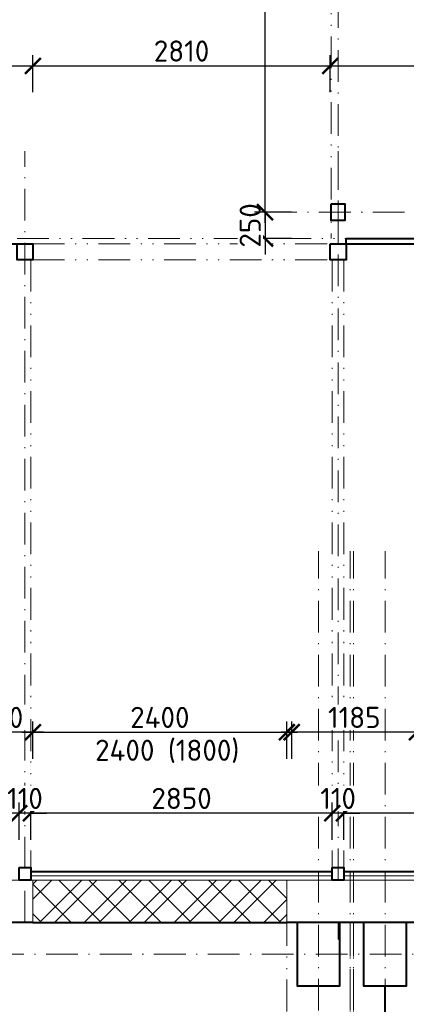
# Model space of a CAD drawing. Header units: metres. Extents: x -115250 to 1551995, y -140807 to 374743.
# Tile 67 of 205: x 81822 to 85477, y 72686 to 81988. Entities that reach past the tile are written whole.
import ezdxf

# ---------------------------------------------------------------- set-up
doc = ezdxf.new("R2010")
doc.units = ezdxf.units.M
doc.header["$LTSCALE"] = 100
doc.header["$PDMODE"] = 3
doc.header["$PDSIZE"] = 150
doc.linetypes.add('0102aČERCHOVANÁ', pattern=[5.1, 3, -1, 0.1, -1])
doc.linetypes.add('0103aDVOJČERCHOVANÁ', pattern=[6.2, 3, -1, 0.1, -1, 0.1, -1])
doc.layers.get('Defpoints').update_dxf_attribs({"lineweight": 9})
for name, color, linetype, lineweight in [('010-izolace EPS', 12, '0109IZOLACEEPS', 9), ('010-kota', 3, 'Continuous', 9), ('010-popis', 16, 'Continuous', 9), ('010-tenka', 10, 'Continuous', 15), ('010-tlusta', 10, 'Continuous', 40), ('910-osa', 8, '0102aČERCHOVANÁ', 9), ('910-tenka', 4, 'Continuous', 15), ('910-tenka nad', 4, '0103aDVOJČERCHOVANÁ', 15), ('910-tlusta', 6, 'Continuous', 40)]:
    doc.layers.add(name, color=color, linetype=linetype, lineweight=lineweight)
doc.styles.add('ISOCPEUR', font='isocpeur.ttf')
doc.linetypes.add('0109IZOLACEEPS', pattern='A,1e-05,[2,atsunami.shx,S=0.4871,R=0,X=0,Y=0],-0.9742,[2,atsunami.shx,S=0.4871,R=180,X=0,Y=0],-1e-05', length=0.97422)
doc.dimstyles.new('TSUNAMI_100', dxfattribs={"dimscale": 100, "dimtxt": 2, "dimasz": 1.5, "dimexe": 1, "dimexo": 2, "dimgap": 0.4, "dimtad": 1, "dimdec": 0, "dimrnd": 5, "dimzin": 0, "dimtxsty": 'ISOCPEUR', "dimblk1": 'ARCHTICK', "dimblk2": 'ARCHTICK', "dimsah": 1, "dimcen": 0.09, "dimdle": 1, "dimclrd": 256, "dimclre": 256, "dimclrt": 256, "dimadec": 0, "dimazin": 0, "dimtfac": 1, "dimtdec": 0, "dimtix": 1, "dimtmove": 1, "dimatfit": 3, "dimfxlon": 1, "dimtfill": 1, "dimtolj": 1, "dimtzin": 0, "dimarcsym": 0})

# ---------------------------------------------------------------- blocks, each defined once
blk = doc.blocks.new('_ARCHTICK')
at = {"color": 0, "linetype": 'ByBlock', "const_width": 0.15}
blk.add_lwpolyline([(-0.5, -0.5), (0.5, 0.5)], dxfattribs=at)
blk = doc.blocks.new('*D520')
at = {"layer": '010-kota', "lineweight": -2, "transparency": 16777216}
for p, q in [((84141.2, 80169.3), (84141.2, 80319.3)), ((84391.2, 80169.3), (84041.2, 80169.3)), ((84141.2, 80169.3), (84141.2, 79919.3)), ((84391.2, 79919.3), (84041.2, 79919.3)), ((84141.2, 79919.3), (84141.2, 79769.3))]:
    blk.add_line(p, q, dxfattribs=at)
at = {"layer": 'Defpoints', "color": 0, "transparency": 16777216}
for p in [(84767.1, 80169.3), (84767.1, 79919.3)]:
    blk.add_point(p, dxfattribs=at)
at = {"layer": '010-kota', "lineweight": -2, "transparency": 16777216, "xscale": 150, "yscale": 150, "zscale": 150}
for p, rotation in [((84141.2, 80169.3), 270), ((84141.2, 79919.3), 90)]:
    blk.add_blockref('_ARCHTICK', p, dxfattribs=dict(at, rotation=rotation))
at = {"layer": '010-kota', "transparency": 16777216, "insert": (84001.2, 80044.3), "char_height": 200, "attachment_point": 5, "rotation": 90, "style": 'ISOCPEUR', "bg_fill": 3, "box_fill_scale": 1.1, "bg_fill_color": 256, "bg_fill_true_color": 13158600, "bg_fill_transparency": 0}
blk.add_mtext('\\A1;250', dxfattribs=at)
at = {"layer": 'Defpoints', "color": 0, "transparency": 16777216}
blk.add_point((84141.2, 79919.3), dxfattribs=at)
blk = doc.blocks.new('*D521')
at = {"layer": '010-kota', "lineweight": -2, "transparency": 16777216}
for p, q in [((84141.2, 80069.3), (84141.2, 86969.3)), ((84391.2, 86869.3), (84041.2, 86869.3)), ((84391.2, 80169.3), (84041.2, 80169.3))]:
    blk.add_line(p, q, dxfattribs=at)
at = {"layer": 'Defpoints', "color": 0, "transparency": 16777216}
for p in [(84141.2, 86869.3), (84832.1, 86869.3), (84832.1, 80169.3)]:
    blk.add_point(p, dxfattribs=at)
at = {"layer": '010-kota', "lineweight": -2, "transparency": 16777216, "xscale": 150, "yscale": 150, "zscale": 150}
for p, rotation in [((84141.2, 86869.3), 90), ((84141.2, 80169.3), 270)]:
    blk.add_blockref('_ARCHTICK', p, dxfattribs=dict(at, rotation=rotation))
at = {"layer": '010-kota', "transparency": 16777216, "insert": (84001.2, 83519.3), "char_height": 200, "attachment_point": 5, "rotation": 90, "style": 'ISOCPEUR', "bg_fill": 3, "box_fill_scale": 1.1, "bg_fill_color": 256, "bg_fill_true_color": 13158600, "bg_fill_transparency": 0}
blk.add_mtext('\\A1;6700', dxfattribs=at)
blk = doc.blocks.new('*D529')
at = {"layer": '010-kota', "lineweight": -2, "transparency": 16777216}
for p, q in [((89920.2, 79819.3), (89920.2, 96019.3)), ((89670.2, 95919.3), (90020.2, 95919.3)), ((90170.2, 79919.3), (89820.2, 79919.3))]:
    blk.add_line(p, q, dxfattribs=at)
at = {"layer": 'Defpoints', "color": 0, "transparency": 16777216}
for p in [(84767.1, 95919.3), (89920.2, 95919.3), (90956.7, 79919.3)]:
    blk.add_point(p, dxfattribs=at)
at = {"layer": '010-kota', "lineweight": -2, "transparency": 16777216, "xscale": 150, "yscale": 150, "zscale": 150}
for p, rotation in [((89920.2, 95919.3), 90), ((89920.2, 79919.3), 270)]:
    blk.add_blockref('_ARCHTICK', p, dxfattribs=dict(at, rotation=rotation))
at = {"layer": '010-kota', "transparency": 16777216, "insert": (89780.2, 87919.3), "char_height": 200, "attachment_point": 5, "rotation": 90, "style": 'ISOCPEUR', "bg_fill": 3, "box_fill_scale": 1.1, "bg_fill_color": 256, "bg_fill_true_color": 13158600, "bg_fill_transparency": 0}
blk.add_mtext('\\A1;16000', dxfattribs=at)
blk = doc.blocks.new('*D698')
at = {"layer": '010-kota', "lineweight": -2, "transparency": 16777216}
for p, q in [((53872, 81301.6), (53872, 81651.6)), ((81947.1, 81301.6), (81947.1, 81651.6)), ((53772, 81551.6), (82047.1, 81551.6))]:
    blk.add_line(p, q, dxfattribs=at)
at = {"layer": 'Defpoints', "color": 0, "transparency": 16777216}
for p in [(81947.1, 81551.6), (53872, 79869.3), (81947.1, 79869.3)]:
    blk.add_point(p, dxfattribs=at)
at = {"layer": '010-kota', "lineweight": -2, "transparency": 16777216, "xscale": 150, "yscale": 150, "zscale": 150, "rotation": 180}
blk.add_blockref('_ARCHTICK', (53872, 81551.6), dxfattribs=at)
at = {"layer": '010-kota', "lineweight": -2, "transparency": 16777216, "xscale": 150, "yscale": 150, "zscale": 150}
blk.add_blockref('_ARCHTICK', (81947.1, 81551.6), dxfattribs=at)
at = {"layer": '010-kota', "transparency": 16777216, "insert": (67909.6, 81691.6), "char_height": 200, "attachment_point": 5, "style": 'ISOCPEUR', "bg_fill": 3, "box_fill_scale": 1.1, "bg_fill_color": 256, "bg_fill_true_color": 13158600, "bg_fill_transparency": 0}
blk.add_mtext('\\A1;28075', dxfattribs=at)
blk = doc.blocks.new('*D699')
at = {"layer": '010-kota', "lineweight": -2, "transparency": 16777216}
for p, q in [((81947.1, 81301.6), (81947.1, 81651.6)), ((84757.1, 81301.6), (84757.1, 81651.6)), ((81847.1, 81551.6), (84857.1, 81551.6))]:
    blk.add_line(p, q, dxfattribs=at)
at = {"layer": 'Defpoints', "color": 0, "transparency": 16777216}
for p in [(84757.1, 81551.6), (81947.1, 79869.3), (84757.1, 79869.3)]:
    blk.add_point(p, dxfattribs=at)
at = {"layer": '010-kota', "lineweight": -2, "transparency": 16777216, "xscale": 150, "yscale": 150, "zscale": 150, "rotation": 180}
blk.add_blockref('_ARCHTICK', (81947.1, 81551.6), dxfattribs=at)
at = {"layer": '010-kota', "lineweight": -2, "transparency": 16777216, "xscale": 150, "yscale": 150, "zscale": 150}
blk.add_blockref('_ARCHTICK', (84757.1, 81551.6), dxfattribs=at)
at = {"layer": '010-kota', "transparency": 16777216, "insert": (83352.1, 81691.6), "char_height": 200, "attachment_point": 5, "style": 'ISOCPEUR', "bg_fill": 3, "box_fill_scale": 1.1, "bg_fill_color": 256, "bg_fill_true_color": 13158600, "bg_fill_transparency": 0}
blk.add_mtext('\\A1;2810', dxfattribs=at)
blk = doc.blocks.new('*D700')
at = {"layer": '010-kota', "lineweight": -2, "transparency": 16777216}
for p, q in [((84757.1, 81301.6), (84757.1, 81651.6)), ((91236.7, 81301.6), (91236.7, 81651.6)), ((84657.1, 81551.6), (91336.7, 81551.6))]:
    blk.add_line(p, q, dxfattribs=at)
at = {"layer": 'Defpoints', "color": 0, "transparency": 16777216}
for p in [(91236.7, 81551.6), (84757.1, 79869.3), (91236.7, 79869.3)]:
    blk.add_point(p, dxfattribs=at)
at = {"layer": '010-kota', "lineweight": -2, "transparency": 16777216, "xscale": 150, "yscale": 150, "zscale": 150, "rotation": 180}
blk.add_blockref('_ARCHTICK', (84757.1, 81551.6), dxfattribs=at)
at = {"layer": '010-kota', "lineweight": -2, "transparency": 16777216, "xscale": 150, "yscale": 150, "zscale": 150}
blk.add_blockref('_ARCHTICK', (91236.7, 81551.6), dxfattribs=at)
at = {"layer": '010-kota', "transparency": 16777216, "insert": (87996.9, 81691.6), "char_height": 200, "attachment_point": 5, "style": 'ISOCPEUR', "bg_fill": 3, "box_fill_scale": 1.1, "bg_fill_color": 256, "bg_fill_true_color": 13158600, "bg_fill_transparency": 0}
blk.add_mtext('\\A1;6480', dxfattribs=at)
blk = doc.blocks.new('*D703')
at = {"layer": '010-kota', "lineweight": -2, "transparency": 16777216}
for p, q in [((32976.7, 82684.1), (32976.7, 83034.1)), ((94196.7, 82684.1), (94196.7, 83034.1)), ((94296.7, 82934.1), (32876.7, 82934.1))]:
    blk.add_line(p, q, dxfattribs=at)
at = {"layer": 'Defpoints', "color": 0, "transparency": 16777216}
for p in [(32976.7, 82934.1), (32976.7, 79919.3), (94196.7, 79919.3)]:
    blk.add_point(p, dxfattribs=at)
at = {"layer": '010-kota', "lineweight": -2, "transparency": 16777216, "xscale": 150, "yscale": 150, "zscale": 150, "rotation": 180}
blk.add_blockref('_ARCHTICK', (32976.7, 82934.1), dxfattribs=at)
at = {"layer": '010-kota', "lineweight": -2, "transparency": 16777216, "xscale": 150, "yscale": 150, "zscale": 150}
blk.add_blockref('_ARCHTICK', (94196.7, 82934.1), dxfattribs=at)
at = {"layer": '010-kota', "transparency": 16777216, "insert": (63586.7, 83074.1), "char_height": 200, "attachment_point": 5, "style": 'ISOCPEUR', "bg_fill": 3, "box_fill_scale": 1.1, "bg_fill_color": 256, "bg_fill_true_color": 13158600, "bg_fill_transparency": 0}
blk.add_mtext('\\A1;61220', dxfattribs=at)
blk = doc.blocks.new('*D722')
at = {"layer": '010-kota', "lineweight": -2, "transparency": 16777216}
for p, q in [((81947, 75006.7), (81947, 75356.7)), ((84347, 75006.7), (84347, 75356.7)), ((81847, 75256.7), (84447, 75256.7))]:
    blk.add_line(p, q, dxfattribs=at)
at = {"layer": 'Defpoints', "color": 0, "transparency": 16777216}
for p in [(84347, 75256.7), (81947, 73859.3), (84347, 73859.3)]:
    blk.add_point(p, dxfattribs=at)
at = {"layer": '010-kota', "lineweight": -2, "transparency": 16777216, "xscale": 150, "yscale": 150, "zscale": 150, "rotation": 180}
blk.add_blockref('_ARCHTICK', (81947, 75256.7), dxfattribs=at)
at = {"layer": '010-kota', "lineweight": -2, "transparency": 16777216, "xscale": 150, "yscale": 150, "zscale": 150}
blk.add_blockref('_ARCHTICK', (84347, 75256.7), dxfattribs=at)
at = {"layer": '010-kota', "transparency": 16777216, "insert": (83147, 75396.7), "char_height": 200, "attachment_point": 5, "style": 'ISOCPEUR', "bg_fill": 3, "box_fill_scale": 1.1, "bg_fill_color": 256, "bg_fill_true_color": 13158600, "bg_fill_transparency": 0}
blk.add_mtext('\\A1;2400', dxfattribs=at)
blk = doc.blocks.new('*D723')
at = {"layer": '010-kota', "lineweight": -2, "transparency": 16777216}
for p, q in [((81947, 75006.7), (81947, 75356.7)), ((84347, 75006.7), (84347, 75356.7)), ((81847, 75256.7), (84447, 75256.7))]:
    blk.add_line(p, q, dxfattribs=at)
at = {"layer": 'Defpoints', "color": 0, "transparency": 16777216}
for p in [(84347, 75256.7), (81947, 73859.3), (84347, 73859.3)]:
    blk.add_point(p, dxfattribs=at)
at = {"layer": '010-kota', "lineweight": -2, "transparency": 16777216, "xscale": 150, "yscale": 150, "zscale": 150, "rotation": 180}
blk.add_blockref('_ARCHTICK', (81947, 75256.7), dxfattribs=at)
at = {"layer": '010-kota', "lineweight": -2, "transparency": 16777216, "xscale": 150, "yscale": 150, "zscale": 150}
blk.add_blockref('_ARCHTICK', (84347, 75256.7), dxfattribs=at)
at = {"layer": '010-kota', "transparency": 16777216, "insert": (83216.5, 75076.4), "char_height": 200, "attachment_point": 5, "style": 'ISOCPEUR', "bg_fill": 3, "box_fill_scale": 1.1, "bg_fill_color": 256, "bg_fill_true_color": 13158600, "bg_fill_transparency": 0}
blk.add_mtext('\\A1;2400 (1800)', dxfattribs=at)
blk = doc.blocks.new('*D731')
at = {"layer": '010-kota', "lineweight": -2, "transparency": 16777216}
for p, q in [((84393.3, 75006.7), (84393.3, 75356.7)), ((85577, 75006.7), (85577, 75356.7)), ((85677, 75256.7), (84293.3, 75256.7))]:
    blk.add_line(p, q, dxfattribs=at)
at = {"layer": 'Defpoints', "color": 0, "transparency": 16777216}
for p in [(84393.3, 75256.7), (84393.3, 73859.3), (85577, 73859.3)]:
    blk.add_point(p, dxfattribs=at)
at = {"layer": '010-kota', "lineweight": -2, "transparency": 16777216, "xscale": 150, "yscale": 150, "zscale": 150, "rotation": 180}
blk.add_blockref('_ARCHTICK', (84393.3, 75256.7), dxfattribs=at)
at = {"layer": '010-kota', "lineweight": -2, "transparency": 16777216, "xscale": 150, "yscale": 150, "zscale": 150}
blk.add_blockref('_ARCHTICK', (85577, 75256.7), dxfattribs=at)
at = {"layer": '010-kota', "transparency": 16777216, "insert": (84985.1, 75396.7), "char_height": 200, "attachment_point": 5, "style": 'ISOCPEUR', "bg_fill": 3, "box_fill_scale": 1.1, "bg_fill_color": 256, "bg_fill_true_color": 13158600, "bg_fill_transparency": 0}
blk.add_mtext('\\A1;1185', dxfattribs=at)
blk = doc.blocks.new('*D732')
at = {"layer": '010-kota', "lineweight": -2, "transparency": 16777216}
for p, q in [((81347, 75006.7), (81347, 75356.7)), ((81947, 75006.7), (81947, 75356.7)), ((82047, 75256.7), (81247, 75256.7))]:
    blk.add_line(p, q, dxfattribs=at)
at = {"layer": 'Defpoints', "color": 0, "transparency": 16777216}
for p in [(81347, 75256.7), (81347, 73859.3), (81947, 73859.3)]:
    blk.add_point(p, dxfattribs=at)
at = {"layer": '010-kota', "lineweight": -2, "transparency": 16777216, "xscale": 150, "yscale": 150, "zscale": 150, "rotation": 180}
blk.add_blockref('_ARCHTICK', (81347, 75256.7), dxfattribs=at)
at = {"layer": '010-kota', "lineweight": -2, "transparency": 16777216, "xscale": 150, "yscale": 150, "zscale": 150}
blk.add_blockref('_ARCHTICK', (81947, 75256.7), dxfattribs=at)
at = {"layer": '010-kota', "transparency": 16777216, "insert": (81647, 75396.7), "char_height": 200, "attachment_point": 5, "style": 'ISOCPEUR', "bg_fill": 3, "box_fill_scale": 1.1, "bg_fill_color": 256, "bg_fill_true_color": 13158600, "bg_fill_transparency": 0}
blk.add_mtext('\\A1;600', dxfattribs=at)
blk = doc.blocks.new('*D808')
at = {"layer": '010-kota', "lineweight": -2, "transparency": 16777216}
for p, q in [((84887.1, 74241.4), (84887.1, 74591.4)), ((91036.7, 74241.4), (91036.7, 74591.4)), ((91136.7, 74491.4), (84787.1, 74491.4))]:
    blk.add_line(p, q, dxfattribs=at)
at = {"layer": 'Defpoints', "color": 0, "transparency": 16777216}
for p in [(84887.1, 74491.4), (84887.1, 73939.3), (91036.7, 73939.3)]:
    blk.add_point(p, dxfattribs=at)
at = {"layer": '010-kota', "lineweight": -2, "transparency": 16777216, "xscale": 150, "yscale": 150, "zscale": 150, "rotation": 180}
blk.add_blockref('_ARCHTICK', (84887.1, 74491.4), dxfattribs=at)
at = {"layer": '010-kota', "lineweight": -2, "transparency": 16777216, "xscale": 150, "yscale": 150, "zscale": 150}
blk.add_blockref('_ARCHTICK', (91036.7, 74491.4), dxfattribs=at)
at = {"layer": '010-kota', "transparency": 16777216, "insert": (87961.9, 74631.4), "char_height": 200, "attachment_point": 5, "style": 'ISOCPEUR', "bg_fill": 3, "box_fill_scale": 1.1, "bg_fill_color": 256, "bg_fill_true_color": 13158600, "bg_fill_transparency": 0}
blk.add_mtext('\\A1;6150', dxfattribs=at)
blk = doc.blocks.new('*D809')
at = {"layer": '010-kota', "lineweight": -2, "transparency": 16777216}
for p, q in [((84777.1, 74241.4), (84777.1, 74591.4)), ((84887.1, 74241.4), (84887.1, 74591.4)), ((84777.1, 74491.4), (84627.1, 74491.4)), ((84887.1, 74491.4), (84777.1, 74491.4)), ((84887.1, 74491.4), (85037.1, 74491.4))]:
    blk.add_line(p, q, dxfattribs=at)
at = {"layer": 'Defpoints', "color": 0, "transparency": 16777216}
for p in [(84777.1, 73979.3), (84887.1, 73939.3)]:
    blk.add_point(p, dxfattribs=at)
at = {"layer": '010-kota', "lineweight": -2, "transparency": 16777216, "xscale": 150, "yscale": 150, "zscale": 150}
blk.add_blockref('_ARCHTICK', (84777.1, 74491.4), dxfattribs=at)
at = {"layer": '010-kota', "lineweight": -2, "transparency": 16777216, "xscale": 150, "yscale": 150, "zscale": 150, "rotation": 180}
blk.add_blockref('_ARCHTICK', (84887.1, 74491.4), dxfattribs=at)
at = {"layer": '010-kota', "transparency": 16777216, "insert": (84832.1, 74631.4), "char_height": 200, "attachment_point": 5, "style": 'ISOCPEUR', "bg_fill": 3, "box_fill_scale": 1.1, "bg_fill_color": 256, "bg_fill_true_color": 13158600, "bg_fill_transparency": 0}
blk.add_mtext('\\A1;110', dxfattribs=at)
at = {"layer": 'Defpoints', "color": 0, "transparency": 16777216}
blk.add_point((84777.1, 74491.4), dxfattribs=at)
blk = doc.blocks.new('*D810')
at = {"layer": '010-kota', "lineweight": -2, "transparency": 16777216}
for p, q in [((81927.1, 74241.4), (81927.1, 74591.4)), ((84777.1, 74241.4), (84777.1, 74591.4)), ((84877.1, 74491.4), (81827.1, 74491.4))]:
    blk.add_line(p, q, dxfattribs=at)
at = {"layer": 'Defpoints', "color": 0, "transparency": 16777216}
for p in [(81927.1, 74491.4), (81927.1, 73979.3), (84777.1, 73979.3)]:
    blk.add_point(p, dxfattribs=at)
at = {"layer": '010-kota', "lineweight": -2, "transparency": 16777216, "xscale": 150, "yscale": 150, "zscale": 150, "rotation": 180}
blk.add_blockref('_ARCHTICK', (81927.1, 74491.4), dxfattribs=at)
at = {"layer": '010-kota', "lineweight": -2, "transparency": 16777216, "xscale": 150, "yscale": 150, "zscale": 150}
blk.add_blockref('_ARCHTICK', (84777.1, 74491.4), dxfattribs=at)
at = {"layer": '010-kota', "transparency": 16777216, "insert": (83352.1, 74631.4), "char_height": 200, "attachment_point": 5, "style": 'ISOCPEUR', "bg_fill": 3, "box_fill_scale": 1.1, "bg_fill_color": 256, "bg_fill_true_color": 13158600, "bg_fill_transparency": 0}
blk.add_mtext('\\A1;2850', dxfattribs=at)
blk = doc.blocks.new('*D811')
at = {"layer": '010-kota', "lineweight": -2, "transparency": 16777216}
for p, q in [((81817.1, 74241.4), (81817.1, 74591.4)), ((81927.1, 74241.4), (81927.1, 74591.4)), ((81817.1, 74491.4), (81667.1, 74491.4)), ((81927.1, 74491.4), (81817.1, 74491.4)), ((81927.1, 74491.4), (82077.1, 74491.4))]:
    blk.add_line(p, q, dxfattribs=at)
at = {"layer": 'Defpoints', "color": 0, "transparency": 16777216}
for p in [(81817.1, 73979.3), (81927.1, 73979.3)]:
    blk.add_point(p, dxfattribs=at)
at = {"layer": '010-kota', "lineweight": -2, "transparency": 16777216, "xscale": 150, "yscale": 150, "zscale": 150}
blk.add_blockref('_ARCHTICK', (81817.1, 74491.4), dxfattribs=at)
at = {"layer": '010-kota', "lineweight": -2, "transparency": 16777216, "xscale": 150, "yscale": 150, "zscale": 150, "rotation": 180}
blk.add_blockref('_ARCHTICK', (81927.1, 74491.4), dxfattribs=at)
at = {"layer": '010-kota', "transparency": 16777216, "insert": (81872.1, 74631.4), "char_height": 200, "attachment_point": 5, "style": 'ISOCPEUR', "bg_fill": 3, "box_fill_scale": 1.1, "bg_fill_color": 256, "bg_fill_true_color": 13158600, "bg_fill_transparency": 0}
blk.add_mtext('\\A1;110', dxfattribs=at)
at = {"layer": 'Defpoints', "color": 0, "transparency": 16777216}
blk.add_point((81817.1, 74491.4), dxfattribs=at)
blk = doc.blocks.new('*D812')
at = {"layer": '010-kota', "lineweight": -2, "transparency": 16777216}
for p, q in [((78701.7, 74241.4), (78701.7, 74591.4)), ((81817.1, 74241.4), (81817.1, 74591.4)), ((81917.1, 74491.4), (78601.7, 74491.4))]:
    blk.add_line(p, q, dxfattribs=at)
at = {"layer": 'Defpoints', "color": 0, "transparency": 16777216}
for p in [(78701.7, 74491.4), (78701.7, 73979.3), (81817.1, 73979.3)]:
    blk.add_point(p, dxfattribs=at)
at = {"layer": '010-kota', "lineweight": -2, "transparency": 16777216, "xscale": 150, "yscale": 150, "zscale": 150, "rotation": 180}
blk.add_blockref('_ARCHTICK', (78701.7, 74491.4), dxfattribs=at)
at = {"layer": '010-kota', "lineweight": -2, "transparency": 16777216, "xscale": 150, "yscale": 150, "zscale": 150}
blk.add_blockref('_ARCHTICK', (81817.1, 74491.4), dxfattribs=at)
at = {"layer": '010-kota', "transparency": 16777216, "insert": (80259.4, 74631.4), "char_height": 200, "attachment_point": 5, "style": 'ISOCPEUR', "bg_fill": 3, "box_fill_scale": 1.1, "bg_fill_color": 256, "bg_fill_true_color": 13158600, "bg_fill_transparency": 0}
blk.add_mtext('\\A1;3115', dxfattribs=at)

msp = doc.modelspace()

# ---------------------------------------------------------------- linework, layer by layer
at = {"layer": '010-tlusta'}
msp.add_line((81947, 73459.3), (84347, 73459.3), dxfattribs=at)
at = {"layer": '910-osa'}
for p, q in [((84832.1, 79869.3), (84832.1, 96501.2)), ((81872.1, 73459.3), (81872.1, 80747.3)), ((84832.1, 73859.3), (84832.1, 80747.3)), ((84141.2, 80169.3), (95845.9, 80169.3)), ((84646.7, 55287.6), (84646.7, 76968.6)), ((84946.7, 55287.6), (84946.7, 76968.6)), ((84976.7, 55287.6), (84976.7, 76968.6)), ((85276.7, 55287.6), (85276.7, 76968.6)), ((84777.1, 73979.3), (84887.1, 73979.3)), ((84832.1, 73299.9), (84832.1, 73459.3)), ((40251.2, 73159.3), (114311.8, 73159.3))]:
    msp.add_line(p, q, dxfattribs=at)
at = {"layer": '910-tenka'}
for p, q in [((81947, 73859.3), (84347, 73859.3)), ((84347, 73459.3), (81947, 73459.3)), ((81947, 73459.3), (84347.2, 73459.3))]:
    msp.add_line(p, q, dxfattribs=at)
at = {"layer": '910-tenka nad', "linetype": '0103aDVOJČERCHOVANÁ'}
for p, q in [((84767.1, 86789.3), (84767.1, 79919.3)), ((81797.1, 79919.3), (84907.1, 79919.3)), ((81947.1, 79869.3), (84757.1, 79869.3)), ((81927.1, 79719.3), (81927.1, 73859.3)), ((81947.1, 79719.3), (84757.1, 79719.3)), ((84777.1, 79719.3), (84777.1, 73859.3)), ((84887.1, 79719.3), (84887.1, 73859.3)), ((84346.7, 58359.3), (84346.7, 73459.3)), ((84946.7, 58459.3), (84946.7, 73459.3)), ((84976.7, 58459.3), (84976.7, 73459.3))]:
    msp.add_line(p, q, dxfattribs=at)
at = {"layer": '910-tenka nad'}
msp.add_line((81947, 73459.3), (84347, 73459.3), dxfattribs=at)
at = {"layer": '910-tlusta'}
for p, q in [((84907.1, 79919.3), (91086.7, 79919.3)), ((84907.1, 79869.3), (84907.1, 79919.3)), ((54022, 79869.3), (81947.1, 79869.3)), ((84757.1, 79869.3), (91036.7, 79869.3)), ((81947, 73459.3), (81347, 73459.3)), ((81947, 73459.3), (81347, 73459.3)), ((85476.7, 73459.3), (84347, 73459.3)), ((85576.7, 73459.3), (84347, 73459.3)), ((85276.7, 70759.3), (85276.7, 72859.3))]:
    msp.add_line(p, q, dxfattribs=at)
for points in [[(84767.1, 80249.3), (84897.1, 80249.3), (84897.1, 80089.3), (84767.1, 80089.3)], [(81797.1, 79869.3), (81947.1, 79869.3), (81947.1, 79719.3), (81797.1, 79719.3)], [(84757.1, 79869.3), (84907.1, 79869.3), (84907.1, 79719.3), (84757.1, 79719.3)], [(81817.1, 73979.3), (81927.1, 73979.3), (81927.1, 73859.3), (81817.1, 73859.3)], [(84777.1, 73979.3), (84887.1, 73979.3), (84887.1, 73859.3), (84777.1, 73859.3)]]:
    msp.add_lwpolyline(points, close=True, dxfattribs=at)
for points in [[(84846.7, 73459.3), (84846.7, 72859.3), (84446.7, 72859.3), (84446.7, 73459.3)], [(85476.7, 73459.3), (85476.7, 72859.3), (85076.7, 72859.3), (85076.7, 73459.3)]]:
    msp.add_lwpolyline(points, dxfattribs=at)

# ---------------------------------------------------------------- next in the draw order: dimensions: what is measured, and where the dimension line sits
at = {"layer": '010-kota'}
for base, p1, p2, picture, middle in [((81947.1, 81551.6), (53872, 79869.3), (81947.1, 79869.3), '*D698', (67909.6, 81691.6)), ((84347, 75256.7), (81947, 73859.3), (84347, 73859.3), '*D722', (83147, 75396.7))]:
    dim = msp.add_linear_dim(base=base, p1=p1, p2=p2, dimstyle='TSUNAMI_100', dxfattribs=at)
    dim.commit()
    dim.dimension.update_dxf_attribs({"geometry": picture, "text_midpoint": middle})
dim = msp.add_linear_dim(base=(84141.2, 79919.3), p1=(84767.1, 80169.3), p2=(84767.1, 79919.3), angle=90, dimstyle='TSUNAMI_100', dxfattribs=at)
dim.commit()
dim.dimension.update_dxf_attribs({"geometry": '*D520', "text_midpoint": (84001.2, 80044.3)})

# ---------------------------------------------------------------- next in the draw order: dimensions: what is measured, and where the dimension line sits
dim = msp.add_linear_dim(base=(84141.2, 86869.3), p1=(84832.1, 80169.3), p2=(84832.1, 86869.3), angle=90, dimstyle='TSUNAMI_100', dxfattribs=at)
dim.commit()
dim.dimension.update_dxf_attribs({"geometry": '*D521', "text_midpoint": (84001.2, 83519.3)})
dim = msp.add_linear_dim(base=(84347, 75256.7), p1=(81947, 73859.3), p2=(84347, 73859.3), text='2400 (1800)', dimstyle='TSUNAMI_100', override={"dimtmove": 2}, dxfattribs=at)
dim.commit()
dim.dimension.update_dxf_attribs({"geometry": '*D723', "text_midpoint": (83216.5, 75076.4), "dimtype": 160})

# ---------------------------------------------------------------- next in the draw order: dimensions: what is measured, and where the dimension line sits
dim = msp.add_linear_dim(base=(89920.2, 95919.3), p1=(90956.7, 79919.3), p2=(84767.1, 95919.3), angle=90, dimstyle='TSUNAMI_100', dxfattribs=at)
dim.commit()
dim.dimension.update_dxf_attribs({"geometry": '*D529', "text_midpoint": (89780.2, 87919.3)})
for base, p1, p2, picture, middle in [((81347, 75256.7), (81947, 73859.3), (81347, 73859.3), '*D732', (81647, 75396.7)), ((84393.3, 75256.7), (85577, 73859.3), (84393.3, 73859.3), '*D731', (84985.1, 75396.7))]:
    dim = msp.add_linear_dim(base=base, p1=p1, p2=p2, dimstyle='TSUNAMI_100', dxfattribs=at)
    dim.commit()
    dim.dimension.update_dxf_attribs({"geometry": picture, "text_midpoint": middle})

# ---------------------------------------------------------------- next in the draw order: hatches: boundary and pattern name
at = {"layer": '010-popis', "transparency": 33554687}
h = msp.add_hatch(dxfattribs=at)
h.set_pattern_fill('ZDIVO-STR_PEV', color=256, scale=100)
h.set_pattern_definition([(45, (-6299.7, 1e-11), (-212.132, 212.132), []), (45, (-6158.28, 1e-11), (-212.132, 212.132), []), (135, (-6299.7, 1e-11), (-141.42136, -141.42136), [])])
h.paths.add_polyline_path([(81947, 73859.3), (84347, 73859.3), (84347, 73459.3), (81947, 73459.3)])

# ---------------------------------------------------------------- next in the draw order: linework, layer by layer
at = {"layer": '010-izolace EPS', "ltscale": 0.8}
for p, q in [((84777.1, 73899.3), (81927.1, 73899.3)), ((91036.7, 73899.3), (84887.1, 73899.3))]:
    msp.add_line(p, q, dxfattribs=at)
at = {"layer": '010-tenka'}
msp.add_line((81947, 73859.3), (84347, 73859.3), dxfattribs=at)
at = {"layer": '010-tlusta'}
for p, q in [((84777.1, 73939.3), (81927.1, 73939.3)), ((91036.7, 73939.3), (84887.1, 73939.3))]:
    msp.add_line(p, q, dxfattribs=at)
at = {"layer": '910-tenka'}
for p, q in [((81347, 73859.3), (81947, 73859.3)), ((81947, 73859.3), (84347, 73859.3)), ((81947, 73859.3), (81947, 73459.3)), ((84347, 73859.3), (84347.2, 73459.3)), ((84347, 73859.3), (85576.7, 73859.3))]:
    msp.add_line(p, q, dxfattribs=at)

# ---------------------------------------------------------------- next in the draw order: dimensions: what is measured, and where the dimension line sits
at = {"layer": '010-kota'}
dim = msp.add_linear_dim(base=(84757.1, 81551.6), p1=(81947.1, 79869.3), p2=(84757.1, 79869.3), dimstyle='TSUNAMI_100', dxfattribs=at)
dim.commit()
dim.dimension.update_dxf_attribs({"geometry": '*D699', "text_midpoint": (83352.1, 81691.6)})

# ---------------------------------------------------------------- next in the draw order: dimensions: what is measured, and where the dimension line sits
for base, p1, p2, picture, middle in [((91236.7, 81551.6), (84757.1, 79869.3), (91236.7, 79869.3), '*D700', (87996.9, 81691.6)), ((84887.1, 74491.4), (91036.7, 73939.3), (84887.1, 73939.3), '*D808', (87961.9, 74631.4))]:
    dim = msp.add_linear_dim(base=base, p1=p1, p2=p2, dimstyle='TSUNAMI_100', dxfattribs=at)
    dim.commit()
    dim.dimension.update_dxf_attribs({"geometry": picture, "text_midpoint": middle})

# ---------------------------------------------------------------- next in the draw order: dimensions: what is measured, and where the dimension line sits
for base, p1, p2, picture, middle in [((32976.7, 82934.1), (94196.7, 79919.3), (32976.7, 79919.3), '*D703', (63586.7, 83074.1)), ((84777.1, 74491.4), (84887.1, 73939.3), (84777.1, 73979.3), '*D809', (84832.1, 74631.4))]:
    dim = msp.add_linear_dim(base=base, p1=p1, p2=p2, dimstyle='TSUNAMI_100', dxfattribs=at)
    dim.commit()
    dim.dimension.update_dxf_attribs({"geometry": picture, "text_midpoint": middle})

# ---------------------------------------------------------------- next in the draw order: dimensions: what is measured, and where the dimension line sits
dim = msp.add_linear_dim(base=(81927.1, 74491.4), p1=(84777.1, 73979.3), p2=(81927.1, 73979.3), dimstyle='TSUNAMI_100', dxfattribs=at)
dim.commit()
dim.dimension.update_dxf_attribs({"geometry": '*D810', "text_midpoint": (83352.1, 74631.4)})

# ---------------------------------------------------------------- next in the draw order: dimensions: what is measured, and where the dimension line sits
dim = msp.add_linear_dim(base=(81817.1, 74491.4), p1=(81927.1, 73979.3), p2=(81817.1, 73979.3), dimstyle='TSUNAMI_100', dxfattribs=at)
dim.commit()
dim.dimension.update_dxf_attribs({"geometry": '*D811', "text_midpoint": (81872.1, 74631.4)})

# ---------------------------------------------------------------- next in the draw order: dimensions: what is measured, and where the dimension line sits
dim = msp.add_linear_dim(base=(78701.7, 74491.4), p1=(81817.1, 73979.3), p2=(78701.7, 73979.3), dimstyle='TSUNAMI_100', dxfattribs=at)
dim.commit()
dim.dimension.update_dxf_attribs({"geometry": '*D812', "text_midpoint": (80259.4, 74631.4)})

doc.saveas('drawing.dxf')
